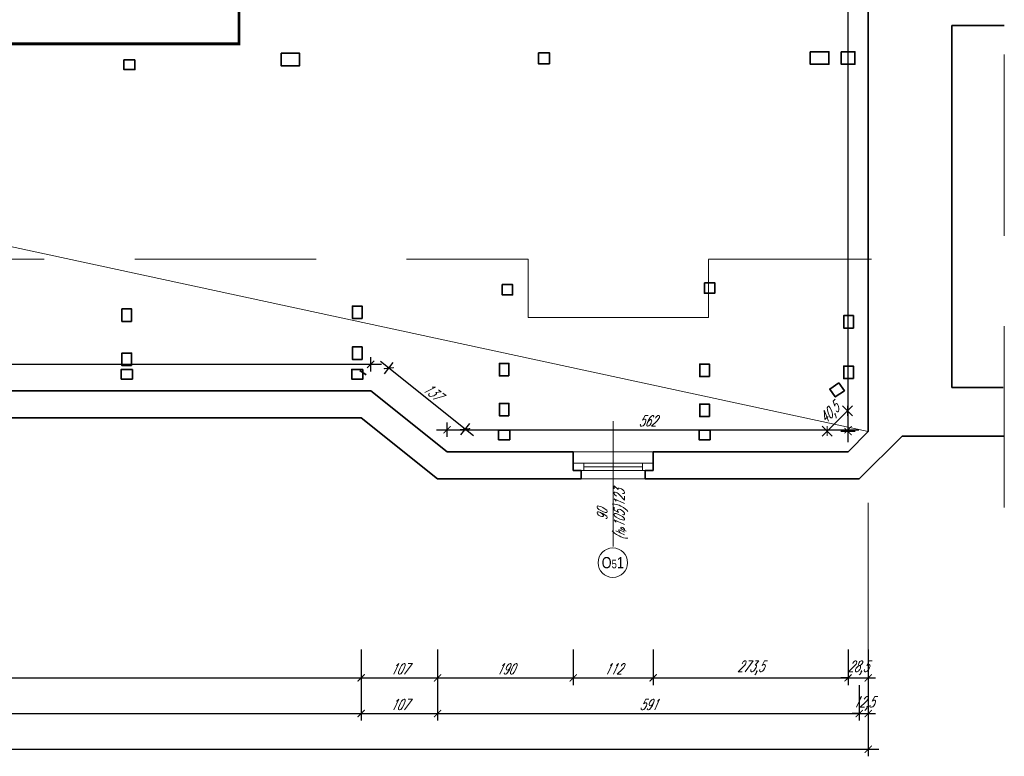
# Model space of a CAD drawing. Header units: millimetres. Extents: x 402 to 79005, y -7782 to 89952.
# Tile 13 of 256: x 26496 to 27877, y 6156 to 7189. Entities that reach past the tile are written whole.
import ezdxf

# ---------------------------------------------------------------- set-up
doc = ezdxf.new("R2010")
doc.units = ezdxf.units.MM
doc.header["$LTSCALE"] = 10
doc.linetypes.add('DASHED', pattern=[19.05, 12.7, -6.35])
doc.layers.get('0').update_dxf_attribs({"lineweight": 0})
doc.layers.get('Defpoints').update_dxf_attribs({"color": 253})
for name, color, linetype, lineweight in [('01-2_konstrukcja dachu', 253, 'Continuous', 35), ('01_ściany', 253, 'Continuous', 35), ('03-01_okna', 253, 'Continuous', 15), ('04-1_widok', 253, 'Continuous', 5), ('04-2_nad', 253, 'DASHED', 5), ('05-01_wymiary', 253, 'Continuous', 5), ('05-03_opis', 253, 'Continuous', 5), ('0_A_GRANICA OPRACOWANIA', 1, 'Continuous', 0)]:
    doc.layers.add(name, color=color, linetype=linetype, lineweight=lineweight)
doc.styles.add('ariel', font='ARIAL.TTF', dxfattribs={"width": 0.8})
doc.styles.add('ariel_wym', font='simplex.shx', dxfattribs={"width": 0.65, "oblique": 25})
doc.dimstyles.new('ariel 50', dxfattribs={"dimtxt": 15, "dimasz": 10, "dimexe": 10, "dimexo": 0, "dimgap": 5, "dimtad": 1, "dimdec": 1, "dimrnd": 0.5, "dimtxsty": 'ariel_wym', "dimblk": 'ARCHTICK', "dimcen": 2.5, "dimdle": 15, "dimazin": 0, "dimtfac": 1, "dimtdec": 1, "dimtix": 1, "dimtmove": 0, "dimatfit": 3, "dimldrblk": 'DOT', "dimfxl": 0, "dimarcsym": 0})
doc.dimstyles.new('ariel 50 wnętrze', dxfattribs={"dimtxt": 15, "dimasz": 10, "dimexe": 10, "dimexo": 0, "dimgap": 5, "dimtad": 1, "dimdec": 1, "dimrnd": 0.5, "dimtxsty": 'ariel_wym', "dimblk": 'ARCHTICK', "dimcen": 2.5, "dimdle": 15, "dimazin": 0, "dimtfac": 1, "dimtdec": 1, "dimtix": 1, "dimtmove": 0, "dimatfit": 3, "dimldrblk": 'DOT', "dimfxl": 0, "dimarcsym": 0})

# ---------------------------------------------------------------- blocks, each defined once
blk = doc.blocks.new('_ArchTick')
at = {"color": 0, "linetype": 'ByBlock', "const_width": 0.15}
blk.add_lwpolyline([(-0.5, -0.5), (0.5, 0.5)], dxfattribs=at)
blk = doc.blocks.new('*D3406')
at = {"layer": '05-01_wymiary', "color": 0, "lineweight": -2}
for p, q in [((25694.2, 6306.4), (25694.2, 6256.4)), ((26975.2, 6306.4), (26975.2, 6256.4)), ((25679.2, 6266.4), (26990.2, 6266.4))]:
    blk.add_line(p, q, dxfattribs=at)
at = {"layer": 'Defpoints', "color": 0, "lineweight": 0}
for p in [(26975.2, 6630.9), (25694.2, 6568.9), (26975.2, 6266.4)]:
    blk.add_point(p, dxfattribs=at)
at = {"layer": '05-01_wymiary', "color": 0, "lineweight": -2, "xscale": 10, "yscale": 10, "zscale": 10, "rotation": 180}
blk.add_blockref('_ArchTick', (25694.2, 6266.4), dxfattribs=at)
at = {"layer": '05-01_wymiary', "color": 0, "lineweight": -2, "xscale": 10, "yscale": 10, "zscale": 10}
blk.add_blockref('_ArchTick', (26975.2, 6266.4), dxfattribs=at)
at = {"layer": '05-01_wymiary', "color": 0, "insert": (26334.7, 6278.9), "char_height": 15, "attachment_point": 5, "style": 'ariel_wym'}
blk.add_mtext('1281', dxfattribs=at)
blk = doc.blocks.new('_Dot')
at = {"color": 0, "linetype": 'ByBlock', "lineweight": -2}
blk.add_line((-0.5, 0), (-1, 0), dxfattribs=at)
at = {"color": 0, "linetype": 'ByBlock', "const_width": 0.5}
blk.add_lwpolyline([(-0.25, 0, 1), (0.25, 0, 1)], format="xyb", close=True, dxfattribs=at)
blk = doc.blocks.new('*D3407')
at = {"layer": '05-01_wymiary', "color": 0, "lineweight": -2}
for p, q in [((26975.2, 6306.4), (26975.2, 6256.4)), ((27082.3, 6306.4), (27082.3, 6256.4)), ((26960.2, 6266.4), (27097.3, 6266.4))]:
    blk.add_line(p, q, dxfattribs=at)
at = {"layer": 'Defpoints', "color": 0, "lineweight": 0}
for p in [(26975.2, 6630.9), (27082.3, 6545.4), (27082.3, 6266.4)]:
    blk.add_point(p, dxfattribs=at)
at = {"layer": '05-01_wymiary', "color": 0, "lineweight": -2, "xscale": 10, "yscale": 10, "zscale": 10, "rotation": 180}
blk.add_blockref('_ArchTick', (26975.2, 6266.4), dxfattribs=at)
at = {"layer": '05-01_wymiary', "color": 0, "lineweight": -2, "xscale": 10, "yscale": 10, "zscale": 10}
blk.add_blockref('_ArchTick', (27082.3, 6266.4), dxfattribs=at)
at = {"layer": '05-01_wymiary', "color": 0, "insert": (27028.7, 6278.9), "char_height": 15, "attachment_point": 5, "style": 'ariel_wym'}
blk.add_mtext('107', dxfattribs=at)
blk = doc.blocks.new('*D3408')
at = {"layer": '05-01_wymiary', "color": 0, "lineweight": -2}
for p, q in [((27082.3, 6306.4), (27082.3, 6256.4)), ((27272.5, 6306.4), (27272.5, 6256.4)), ((27067.3, 6266.4), (27287.5, 6266.4))]:
    blk.add_line(p, q, dxfattribs=at)
at = {"layer": 'Defpoints', "color": 0, "lineweight": 0}
for p in [(27272.5, 6583.4), (27082.3, 6545.4), (27272.5, 6266.4)]:
    blk.add_point(p, dxfattribs=at)
at = {"layer": '05-01_wymiary', "color": 0, "lineweight": -2, "xscale": 10, "yscale": 10, "zscale": 10, "rotation": 180}
blk.add_blockref('_ArchTick', (27082.3, 6266.4), dxfattribs=at)
at = {"layer": '05-01_wymiary', "color": 0, "lineweight": -2, "xscale": 10, "yscale": 10, "zscale": 10}
blk.add_blockref('_ArchTick', (27272.5, 6266.4), dxfattribs=at)
at = {"layer": '05-01_wymiary', "color": 0, "insert": (27177.4, 6278.9), "char_height": 15, "attachment_point": 5, "style": 'ariel_wym'}
blk.add_mtext('190', dxfattribs=at)
blk = doc.blocks.new('*D3409')
at = {"layer": '05-01_wymiary', "color": 0, "lineweight": -2}
for p, q in [((27272.5, 6306.4), (27272.5, 6256.4)), ((27384.5, 6306.4), (27384.5, 6256.4)), ((27257.5, 6266.4), (27399.5, 6266.4))]:
    blk.add_line(p, q, dxfattribs=at)
at = {"layer": 'Defpoints', "color": 0, "lineweight": 0}
for p in [(27272.5, 6583.4), (27384.5, 6583.4), (27384.5, 6266.4)]:
    blk.add_point(p, dxfattribs=at)
at = {"layer": '05-01_wymiary', "color": 0, "lineweight": -2, "xscale": 10, "yscale": 10, "zscale": 10, "rotation": 180}
blk.add_blockref('_ArchTick', (27272.5, 6266.4), dxfattribs=at)
at = {"layer": '05-01_wymiary', "color": 0, "lineweight": -2, "xscale": 10, "yscale": 10, "zscale": 10}
blk.add_blockref('_ArchTick', (27384.5, 6266.4), dxfattribs=at)
at = {"layer": '05-01_wymiary', "color": 0, "insert": (27328.5, 6278.9), "char_height": 15, "attachment_point": 5, "style": 'ariel_wym'}
blk.add_mtext('112', dxfattribs=at)
blk = doc.blocks.new('*D3410')
at = {"layer": '05-01_wymiary', "color": 0, "lineweight": -2}
for p, q in [((27384.5, 6306.4), (27384.5, 6256.4)), ((27657.8, 6306.4), (27657.8, 6256.4)), ((27369.5, 6266.4), (27672.8, 6266.4))]:
    blk.add_line(p, q, dxfattribs=at)
at = {"layer": 'Defpoints', "color": 0, "lineweight": 0}
for p in [(27384.5, 6583.4), (27657.8, 6583.4), (27657.8, 6266.4)]:
    blk.add_point(p, dxfattribs=at)
at = {"layer": '05-01_wymiary', "color": 0, "lineweight": -2, "xscale": 10, "yscale": 10, "zscale": 10, "rotation": 180}
blk.add_blockref('_ArchTick', (27384.5, 6266.4), dxfattribs=at)
at = {"layer": '05-01_wymiary', "color": 0, "lineweight": -2, "xscale": 10, "yscale": 10, "zscale": 10}
blk.add_blockref('_ArchTick', (27657.8, 6266.4), dxfattribs=at)
at = {"layer": '05-01_wymiary', "color": 0, "insert": (27521.1, 6280.3), "char_height": 15, "attachment_point": 5, "style": 'ariel_wym'}
blk.add_mtext('273,5', dxfattribs=at)
blk = doc.blocks.new('*D3411')
at = {"layer": '05-01_wymiary', "color": 0, "lineweight": -2}
for p, q in [((27657.8, 6306.4), (27657.8, 6256.4)), ((27686.2, 6306.4), (27686.2, 6256.4)), ((27657.8, 6266.4), (27647.8, 6266.4)), ((27657.8, 6266.4), (27686.2, 6266.4)), ((27686.2, 6266.4), (27696.2, 6266.4))]:
    blk.add_line(p, q, dxfattribs=at)
at = {"layer": 'Defpoints', "color": 0, "lineweight": 0}
for p in [(27686.2, 6611.8), (27657.8, 6583.4), (27686.2, 6266.4)]:
    blk.add_point(p, dxfattribs=at)
at = {"layer": '05-01_wymiary', "color": 0, "lineweight": -2, "xscale": 10, "yscale": 10, "zscale": 10}
blk.add_blockref('_ArchTick', (27657.8, 6266.4), dxfattribs=at)
at = {"layer": '05-01_wymiary', "color": 0, "lineweight": -2, "xscale": 10, "yscale": 10, "zscale": 10, "rotation": 180}
blk.add_blockref('_ArchTick', (27686.2, 6266.4), dxfattribs=at)
at = {"layer": '05-01_wymiary', "color": 0, "insert": (27672, 6280.3), "char_height": 15, "attachment_point": 5, "style": 'ariel_wym'}
blk.add_mtext('28,5', dxfattribs=at)
blk = doc.blocks.new('*D3419')
at = {"layer": '05-01_wymiary', "color": 0, "lineweight": -2}
for p, q in [((25694.2, 6256.4), (25694.2, 6206.4)), ((26975.2, 6256.4), (26975.2, 6206.4)), ((25679.2, 6216.4), (26990.2, 6216.4))]:
    blk.add_line(p, q, dxfattribs=at)
at = {"layer": 'Defpoints', "color": 0, "lineweight": 0}
for p in [(25694.2, 6630.9), (26975.2, 6630.9), (26975.2, 6216.4)]:
    blk.add_point(p, dxfattribs=at)
at = {"layer": '05-01_wymiary', "color": 0, "lineweight": -2, "xscale": 10, "yscale": 10, "zscale": 10, "rotation": 180}
blk.add_blockref('_ArchTick', (25694.2, 6216.4), dxfattribs=at)
at = {"layer": '05-01_wymiary', "color": 0, "lineweight": -2, "xscale": 10, "yscale": 10, "zscale": 10}
blk.add_blockref('_ArchTick', (26975.2, 6216.4), dxfattribs=at)
at = {"layer": '05-01_wymiary', "color": 0, "insert": (26334.7, 6228.9), "char_height": 15, "attachment_point": 5, "style": 'ariel_wym'}
blk.add_mtext('1281', dxfattribs=at)
blk = doc.blocks.new('*D3420')
at = {"layer": '05-01_wymiary', "color": 0, "lineweight": -2}
for p, q in [((26975.2, 6256.4), (26975.2, 6206.4)), ((27082.3, 6256.4), (27082.3, 6206.4)), ((26960.2, 6216.4), (27097.3, 6216.4))]:
    blk.add_line(p, q, dxfattribs=at)
at = {"layer": 'Defpoints', "color": 0, "lineweight": 0}
for p in [(26975.2, 6630.9), (27082.3, 6545.4), (27082.3, 6216.4)]:
    blk.add_point(p, dxfattribs=at)
at = {"layer": '05-01_wymiary', "color": 0, "lineweight": -2, "xscale": 10, "yscale": 10, "zscale": 10, "rotation": 180}
blk.add_blockref('_ArchTick', (26975.2, 6216.4), dxfattribs=at)
at = {"layer": '05-01_wymiary', "color": 0, "lineweight": -2, "xscale": 10, "yscale": 10, "zscale": 10}
blk.add_blockref('_ArchTick', (27082.3, 6216.4), dxfattribs=at)
at = {"layer": '05-01_wymiary', "color": 0, "insert": (27028.7, 6228.9), "char_height": 15, "attachment_point": 5, "style": 'ariel_wym'}
blk.add_mtext('107', dxfattribs=at)
blk = doc.blocks.new('*D3421')
at = {"layer": '05-01_wymiary', "color": 0, "lineweight": -2}
for p, q in [((27082.3, 6256.4), (27082.3, 6206.4)), ((27673.5, 6256.4), (27673.5, 6206.4)), ((27067.3, 6216.4), (27688.5, 6216.4))]:
    blk.add_line(p, q, dxfattribs=at)
at = {"layer": 'Defpoints', "color": 0, "lineweight": 0}
for p in [(27082.3, 6545.4), (27673.5, 6545.4), (27673.5, 6216.4)]:
    blk.add_point(p, dxfattribs=at)
at = {"layer": '05-01_wymiary', "color": 0, "lineweight": -2, "xscale": 10, "yscale": 10, "zscale": 10, "rotation": 180}
blk.add_blockref('_ArchTick', (27082.3, 6216.4), dxfattribs=at)
at = {"layer": '05-01_wymiary', "color": 0, "lineweight": -2, "xscale": 10, "yscale": 10, "zscale": 10}
blk.add_blockref('_ArchTick', (27673.5, 6216.4), dxfattribs=at)
at = {"layer": '05-01_wymiary', "color": 0, "insert": (27377.9, 6228.9), "char_height": 15, "attachment_point": 5, "style": 'ariel_wym'}
blk.add_mtext('591', dxfattribs=at)
blk = doc.blocks.new('*D3422')
at = {"layer": '05-01_wymiary', "color": 0, "lineweight": -2}
for p, q in [((27673.5, 6256.4), (27673.5, 6206.4)), ((27686.2, 6256.4), (27686.2, 6206.4)), ((27673.5, 6216.4), (27663.5, 6216.4)), ((27673.5, 6216.4), (27686.2, 6216.4)), ((27686.2, 6216.4), (27696.2, 6216.4))]:
    blk.add_line(p, q, dxfattribs=at)
at = {"layer": 'Defpoints', "color": 0, "lineweight": 0}
for p in [(27686.2, 6611.8), (27673.5, 6545.4), (27686.2, 6216.4)]:
    blk.add_point(p, dxfattribs=at)
at = {"layer": '05-01_wymiary', "color": 0, "lineweight": -2, "xscale": 10, "yscale": 10, "zscale": 10}
blk.add_blockref('_ArchTick', (27673.5, 6216.4), dxfattribs=at)
at = {"layer": '05-01_wymiary', "color": 0, "lineweight": -2, "xscale": 10, "yscale": 10, "zscale": 10, "rotation": 180}
blk.add_blockref('_ArchTick', (27686.2, 6216.4), dxfattribs=at)
at = {"layer": '05-01_wymiary', "color": 0, "insert": (27679.9, 6230.3), "char_height": 15, "attachment_point": 5, "style": 'ariel_wym'}
blk.add_mtext('12,5', dxfattribs=at)
blk = doc.blocks.new('*D3423')
at = {"layer": '05-01_wymiary', "color": 0, "lineweight": -2}
for p, q in [((22080.7, 6206.4), (22080.7, 6156.4)), ((27686.2, 6206.4), (27686.2, 6156.4)), ((22065.7, 6166.4), (27701.2, 6166.4))]:
    blk.add_line(p, q, dxfattribs=at)
at = {"layer": 'Defpoints', "color": 0, "lineweight": 0}
for p in [(22080.7, 6702.9), (27686.2, 6611.8), (27686.2, 6166.4)]:
    blk.add_point(p, dxfattribs=at)
at = {"layer": '05-01_wymiary', "color": 0, "lineweight": -2, "xscale": 10, "yscale": 10, "zscale": 10, "rotation": 180}
blk.add_blockref('_ArchTick', (22080.7, 6166.4), dxfattribs=at)
at = {"layer": '05-01_wymiary', "color": 0, "lineweight": -2, "xscale": 10, "yscale": 10, "zscale": 10}
blk.add_blockref('_ArchTick', (27686.2, 6166.4), dxfattribs=at)
at = {"layer": '05-01_wymiary', "color": 0, "insert": (24883.5, 6180.3), "char_height": 15, "attachment_point": 5, "style": 'ariel_wym'}
blk.add_mtext('5605,5', dxfattribs=at)
blk = doc.blocks.new('*D3617')
at = {"layer": '05-01_wymiary', "color": 0, "lineweight": -2}
for p, q in [((25656.2, 6696.1), (25656.2, 6716.1)), ((26988.5, 6696.1), (26988.5, 6716.1)), ((25641.2, 6706.1), (27003.5, 6706.1))]:
    blk.add_line(p, q, dxfattribs=at)
at = {"layer": 'Defpoints', "color": 0, "lineweight": 0}
for p in [(26988.5, 6706.1), (25656.2, 6668.9), (26988.5, 6668.9)]:
    blk.add_point(p, dxfattribs=at)
at = {"layer": '05-01_wymiary', "color": 0, "lineweight": -2, "xscale": 10, "yscale": 10, "zscale": 10, "rotation": 180}
blk.add_blockref('_ArchTick', (25656.2, 6706.1), dxfattribs=at)
at = {"layer": '05-01_wymiary', "color": 0, "lineweight": -2, "xscale": 10, "yscale": 10, "zscale": 10}
blk.add_blockref('_ArchTick', (26988.5, 6706.1), dxfattribs=at)
at = {"layer": '05-01_wymiary', "color": 0, "insert": (26322.4, 6720), "char_height": 15, "attachment_point": 5, "style": 'ariel_wym'}
blk.add_mtext('1332,5', dxfattribs=at)
blk = doc.blocks.new('*D3618')
at = {"layer": '05-01_wymiary', "color": 0, "lineweight": -2}
for p, q in [((27132.8, 6605.8), (27002.2, 6710.1)), ((27007.7, 6692.9), (27020.2, 6708.5)), ((27114.8, 6607.4), (27127.3, 6623))]:
    blk.add_line(p, q, dxfattribs=at)
at = {"layer": 'Defpoints', "color": 0, "lineweight": 0}
for p in [(27013.9, 6700.7), (26988.5, 6668.9), (27095.6, 6583.4)]:
    blk.add_point(p, dxfattribs=at)
at = {"layer": '05-01_wymiary', "color": 0, "lineweight": -2, "xscale": 10, "yscale": 10, "zscale": 10}
for p, rotation in [((27013.9, 6700.7), 141.4041091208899), ((27121, 6615.2), 321.4041091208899)]:
    blk.add_blockref('_ArchTick', p, dxfattribs=dict(at, rotation=rotation))
at = {"layer": '05-01_wymiary', "color": 0, "insert": (27075.3, 6667.7), "char_height": 15, "attachment_point": 5, "rotation": 321.4041, "style": 'ariel_wym'}
blk.add_mtext('137', dxfattribs=at)
blk = doc.blocks.new('*D3619')
at = {"layer": '05-01_wymiary', "color": 0, "lineweight": -2}
for p, q in [((27080.6, 6614.3), (27672.8, 6614.3)), ((27095.6, 6604.3), (27095.6, 6624.3)), ((27657.8, 6604.3), (27657.8, 6624.3))]:
    blk.add_line(p, q, dxfattribs=at)
at = {"layer": 'Defpoints', "color": 0, "lineweight": 0}
for p in [(27657.8, 6614.3), (27095.6, 6583.4), (27657.8, 6583.4)]:
    blk.add_point(p, dxfattribs=at)
at = {"layer": '05-01_wymiary', "color": 0, "lineweight": -2, "xscale": 10, "yscale": 10, "zscale": 10, "rotation": 180}
blk.add_blockref('_ArchTick', (27095.6, 6614.3), dxfattribs=at)
at = {"layer": '05-01_wymiary', "color": 0, "lineweight": -2, "xscale": 10, "yscale": 10, "zscale": 10}
blk.add_blockref('_ArchTick', (27657.8, 6614.3), dxfattribs=at)
at = {"layer": '05-01_wymiary', "color": 0, "insert": (27376.7, 6626.8), "char_height": 15, "attachment_point": 5, "style": 'ariel_wym'}
blk.add_mtext('562', dxfattribs=at)
blk = doc.blocks.new('*D3620')
at = {"layer": '05-01_wymiary', "color": 0, "lineweight": -2}
for p, q in [((27657.1, 6640.9), (27628.7, 6612.5)), ((27664.2, 6633.9), (27650, 6648)), ((27657.1, 6640.9), (27664.2, 6648)), ((27635.7, 6605.4), (27621.6, 6619.5)), ((27628.7, 6612.5), (27621.6, 6605.4))]:
    blk.add_line(p, q, dxfattribs=at)
at = {"layer": 'Defpoints', "color": 0, "lineweight": 0}
for p in [(27628.7, 6612.5), (27686.2, 6611.8), (27657.8, 6583.4)]:
    blk.add_point(p, dxfattribs=at)
at = {"layer": '05-01_wymiary', "color": 0, "lineweight": -2, "xscale": 10, "yscale": 10, "zscale": 10}
for p, rotation in [((27657.1, 6640.9), 224.999999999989), ((27628.7, 6612.5), 44.99999999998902)]:
    blk.add_blockref('_ArchTick', p, dxfattribs=dict(at, rotation=rotation))
at = {"layer": '05-01_wymiary', "color": 0, "insert": (27633, 6636.5), "char_height": 15, "attachment_point": 5, "rotation": 45, "style": 'ariel_wym'}
blk.add_mtext('40,5', dxfattribs=at)
blk = doc.blocks.new('*D3621')
at = {"layer": '05-01_wymiary', "color": 0, "lineweight": -2}
for p, q in [((27657.8, 6596.8), (27657.8, 10398.5)), ((27667.8, 10383.5), (27647.8, 10383.5)), ((27667.8, 6611.8), (27647.8, 6611.8))]:
    blk.add_line(p, q, dxfattribs=at)
at = {"layer": 'Defpoints', "color": 0, "lineweight": 0}
for p in [(27657.8, 10383.5), (27686.2, 10383.5), (27686.2, 6611.8)]:
    blk.add_point(p, dxfattribs=at)
at = {"layer": '05-01_wymiary', "color": 0, "lineweight": -2, "xscale": 10, "yscale": 10, "zscale": 10}
for p, rotation in [((27657.8, 10383.5), 90), ((27657.8, 6611.8), 270)]:
    blk.add_blockref('_ArchTick', p, dxfattribs=dict(at, rotation=rotation))
at = {"layer": '05-01_wymiary', "color": 0, "insert": (27643.8, 8497.6), "char_height": 15, "attachment_point": 5, "rotation": 90, "style": 'ariel_wym'}
blk.add_mtext('3771,5', dxfattribs=at)

msp = doc.modelspace()

# ---------------------------------------------------------------- linework, layer by layer
at = {"layer": '01-2_konstrukcja dachu', "color": 8}
msp.add_line((26982.1, 6691.17), (26973.21, 6697.36), dxfattribs=at)
at = {"layer": '01-2_konstrukcja dachu'}
for points in [[(26862.88, 7142.36), (26888.88, 7142.36), (26888.88, 7124.86), (26862.88, 7124.86)], [(27223.63, 7143.07), (27239.13, 7143.07), (27239.13, 7127.57), (27223.63, 7127.57)], [(27223.63, 7143.07), (27239.13, 7143.07), (27239.13, 7127.57), (27223.63, 7127.57)], [(27604.88, 7144.36), (27630.88, 7144.36), (27630.88, 7126.86), (27604.88, 7126.86)], [(27648.38, 7144.36), (27667.38, 7144.36), (27667.38, 7126.86), (27648.38, 7126.86)], [(26657.95, 7132.93), (26657.95, 7119.43), (26642.45, 7119.43), (26642.45, 7132.93)], [(27456.38, 6820.36), (27470.88, 6820.36), (27470.88, 6805.86), (27456.38, 6805.86)], [(27172.88, 6817.86), (27187.38, 6817.86), (27187.38, 6803.36), (27172.88, 6803.36)], [(26653.27, 6766.36), (26639.77, 6766.36), (26639.77, 6783.86), (26653.27, 6783.86)], [(26976.43, 6770.36), (26962.93, 6770.36), (26962.93, 6787.86), (26976.43, 6787.86)], [(27665.38, 6756.98), (27651.88, 6756.98), (27651.88, 6774.48), (27665.38, 6774.48)], [(26976.43, 6712.9), (26962.93, 6712.9), (26962.93, 6730.4), (26976.43, 6730.4)], [(26653.27, 6704.3), (26639.77, 6704.3), (26639.77, 6721.8), (26653.27, 6721.8)], [(26654.38, 6698.86), (26654.38, 6685.36), (26638.88, 6685.36), (26638.88, 6698.86)], [(26977.54, 6698.86), (26977.54, 6685.36), (26962.04, 6685.36), (26962.04, 6698.86)], [(27182.4, 6689.9), (27168.9, 6689.9), (27168.9, 6707.4), (27182.4, 6707.4)], [(27463.45, 6688.9), (27449.95, 6688.9), (27449.95, 6706.4), (27463.45, 6706.4)], [(27665.38, 6686.02), (27651.88, 6686.02), (27651.88, 6703.52), (27665.38, 6703.52)], [(27645.11, 6680.13), (27652.66, 6668.93), (27639.81, 6660.27), (27632.26, 6671.46)], [(27182.4, 6633.86), (27168.9, 6633.86), (27168.9, 6651.36), (27182.4, 6651.36)], [(27463.45, 6632.86), (27449.95, 6632.86), (27449.95, 6650.36), (27463.45, 6650.36)], [(27183.38, 6613.86), (27183.38, 6600.36), (27167.88, 6600.36), (27167.88, 6613.86)], [(27464.38, 6613.86), (27464.38, 6600.36), (27448.88, 6600.36), (27448.88, 6613.86)]]:
    msp.add_lwpolyline(points, close=True, dxfattribs=at)
at = {"layer": '01_ściany'}
for p, q in [((27686.23, 6611.82), (27686.23, 7582.86)), ((27876.9, 7181.36), (27803.17, 7181.36)), ((27803.17, 6673.36), (27803.17, 7181.36)), ((26988.49, 6668.86), (25656.23, 6668.86)), ((27095.61, 6583.36), (26988.49, 6668.86)), ((27875.17, 6673.36), (27803.17, 6673.36)), ((26975.19, 6630.86), (25694.85, 6630.86)), ((27082.31, 6545.36), (26975.19, 6630.86)), ((27657.76, 6583.36), (27686.23, 6611.82)), ((27673.5, 6545.36), (27733.5, 6605.36)), ((27876.9, 6605.36), (27733.5, 6605.36)), ((27272.5, 6583.36), (27095.61, 6583.36)), ((27272.5, 6583.36), (27272.5, 6557.36)), ((27657.76, 6583.36), (27384.5, 6583.36)), ((27384.5, 6583.36), (27384.5, 6557.36)), ((27283.5, 6545.36), (27082.31, 6545.36)), ((27283.5, 6557.36), (27272.5, 6557.36)), ((27283.5, 6557.36), (27283.5, 6545.36)), ((27384.5, 6557.36), (27373.5, 6557.36)), ((27373.5, 6557.36), (27373.5, 6545.36)), ((27673.5, 6545.36), (27373.5, 6545.36))]:
    msp.add_line(p, q, dxfattribs=at)
at = {"layer": '03-01_okna', "linetype": 'Continuous', "lineweight": 0}
for p, q in [((27272.5, 6567.36), (27384.5, 6567.36)), ((27287.5, 6557.36), (27287.5, 6567.36)), ((27287.5, 6562.36), (27369.5, 6562.36)), ((27369.5, 6557.36), (27369.5, 6567.36)), ((27272.5, 6557.36), (27384.5, 6557.36))]:
    msp.add_line(p, q, dxfattribs=at)
at = {"layer": '03-01_okna'}
msp.add_line((27283.5, 6545.36), (27373.5, 6545.36), dxfattribs=at)
at = {"layer": '04-1_widok'}
msp.add_line((27272.5, 6583.36), (27384.5, 6583.36), dxfattribs=at)
at = {"layer": '04-2_nad', "ltscale": 2}
for p, q in [((25514.84, 6853.7), (27209.08, 6853.7)), ((27209.08, 6771.72), (27209.08, 6853.7)), ((27462.21, 6771.72), (27462.21, 6852.94)), ((27462.33, 6853.6), (27690.79, 6853.5)), ((27209.08, 6771.72), (27462.21, 6771.72))]:
    msp.add_line(p, q, dxfattribs=at)
at = {"layer": '05-01_wymiary'}
msp.add_line((27686.23, 6156.41), (27686.23, 6511.82), dxfattribs=at)
at = {"layer": '05-03_opis', "linetype": 'DASHED', "ltscale": 2}
msp.add_line((27876.9, 6505.36), (27876.9, 10480.36), dxfattribs=at)
at = {"layer": '05-03_opis'}
msp.add_line((23185.08, 7582.86), (27686.23, 6611.82), dxfattribs=at)
at = {"layer": '05-03_opis', "lineweight": 0}
msp.add_line((27328.5, 6626.57), (27328.5, 6450.56), dxfattribs=at)
msp.add_circle((27328, 6427.87), 20.69, dxfattribs=at)
at = {"layer": '0_A_GRANICA OPRACOWANIA', "color": 1, "linetype": 'DASHED', "const_width": 4}
msp.add_lwpolyline([(25790.69, 8549.34), (26803.78, 8549.34), (26803.78, 7155.42), (25790.69, 7155.42)], close=True, dxfattribs=at)

# ---------------------------------------------------------------- texts
at = {"layer": '05-03_opis', "lineweight": 0, "insert": (27327.43, 6495.44), "char_height": 14.4, "width": 62.6613, "attachment_point": 5, "rotation": 90, "style": 'ariel_wym'}
msp.add_mtext('90\\P({\\H0.8333x;h\\H0.6x;p}105)123', dxfattribs=at)
at = {"layer": '05-03_opis', "lineweight": 0, "insert": (27328, 6427.87), "char_height": 15.84, "width": 75.1935, "attachment_point": 5, "style": 'ariel'}
msp.add_mtext('O{\\H0.7576x;5}1', dxfattribs=at)

# ---------------------------------------------------------------- dimensions: what is measured, and where the dimension line sits
at = {"layer": '05-01_wymiary'}
dim = msp.add_linear_dim(base=(27657.76, 10383.46), p1=(27686.23, 6611.82), p2=(27686.23, 10383.46), angle=90, dimstyle='ariel 50 wnętrze', dxfattribs=at)
dim.commit()
dim.dimension.update_dxf_attribs({"geometry": '*D3621', "text_midpoint": (27643.84, 8497.64)})
for base, p1, p2, dimstyle, picture, middle in [((26988.49, 6706.06), (25656.23, 6668.86), (26988.49, 6668.86), 'ariel 50 wnętrze', '*D3617', (26322.36, 6719.99)), ((27686.23, 6166.41), (22080.72, 6702.93), (27686.23, 6611.82), 'ariel 50', '*D3423', (24883.47, 6180.33)), ((27657.7641, 6614.295), (27095.6114, 6583.3551), (27657.7641, 6583.3551), 'ariel 50 wnętrze', '*D3619', (27376.6878, 6626.795))]:
    dim = msp.add_linear_dim(base=base, p1=p1, p2=p2, dimstyle=dimstyle, dxfattribs=at)
    dim.commit()
    dim.dimension.update_dxf_attribs({"geometry": picture, "text_midpoint": middle})
for p1, p2, distance, picture, middle in [((27095.61, 6583.36), (26988.49, 6668.86), -40.75, '*D3618', (27075.27, 6667.72)), ((27686.23, 6611.82), (27657.76, 6583.36), -41.17, '*D3620', (27633.04, 6636.54))]:
    dim = msp.add_aligned_dim(p1=p1, p2=p2, distance=distance, dimstyle='ariel 50 wnętrze', dxfattribs=at)
    dim.commit()
    dim.dimension.update_dxf_attribs({"geometry": picture, "text_midpoint": middle})
for base, p1, p2, picture, middle in [((26975.19, 6266.41), (25694.23, 6568.86), (26975.19, 6630.86), '*D3406', (26334.71, 6278.91)), ((26975.19, 6216.41), (25694.23, 6630.86), (26975.19, 6630.86), '*D3419', (26334.71, 6228.91)), ((27082.31, 6266.41), (26975.19, 6630.86), (27082.31, 6545.36), '*D3407', (27028.75, 6278.91)), ((27082.31, 6216.41), (26975.19, 6630.86), (27082.31, 6545.36), '*D3420', (27028.75, 6228.91)), ((27686.23, 6266.41), (27657.76, 6583.36), (27686.23, 6611.82), '*D3411', (27671.99, 6280.33)), ((27686.23, 6216.41), (27673.5, 6545.36), (27686.23, 6611.82), '*D3422', (27679.86, 6230.33)), ((27272.5, 6266.41), (27082.31, 6545.36), (27272.5, 6583.36), '*D3408', (27177.41, 6278.91)), ((27384.5, 6266.41), (27272.5, 6583.36), (27384.5, 6583.36), '*D3409', (27328.5, 6278.91)), ((27657.76, 6266.41), (27384.5, 6583.36), (27657.76, 6583.36), '*D3410', (27521.13, 6280.33)), ((27673.5, 6216.41), (27082.31, 6545.36), (27673.5, 6545.36), '*D3421', (27377.9, 6228.91))]:
    dim = msp.add_linear_dim(base=base, p1=p1, p2=p2, dimstyle='ariel 50', override={"dimtmove": 1}, dxfattribs=at)
    dim.commit()
    dim.dimension.update_dxf_attribs({"geometry": picture, "text_midpoint": middle})

doc.saveas('drawing.dxf')
